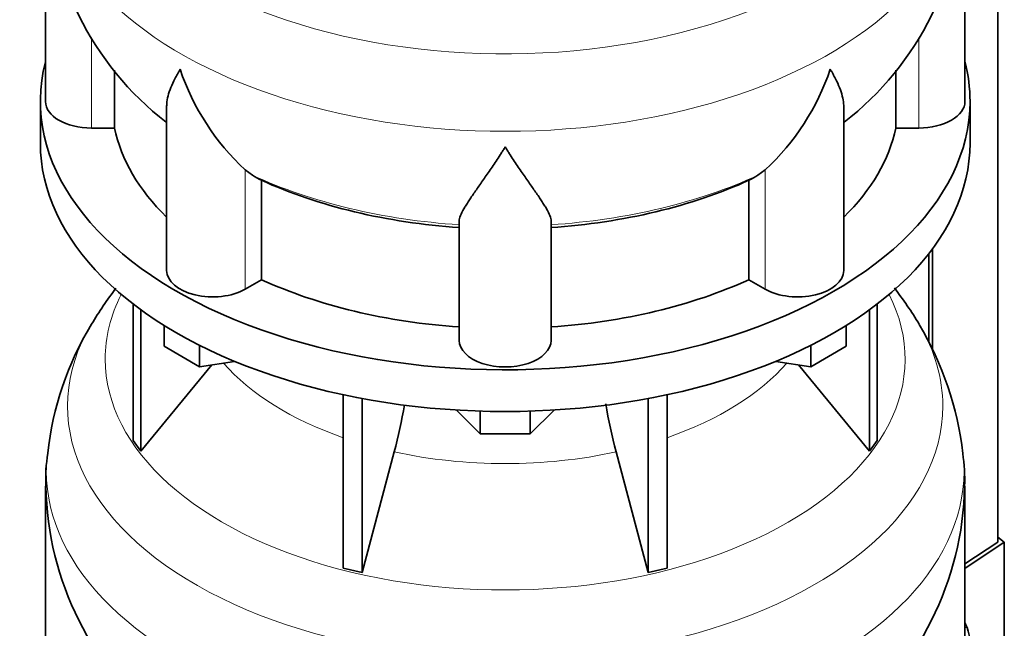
# Model space of a CAD drawing. Header units: millimetres. Extents: x 166 to 762, y -2186 to 1780.
# Tile 5 of 19: x 569 to 762, y -1936 to -1816. Entities that reach past the tile are written whole.
import ezdxf

# ---------------------------------------------------------------- set-up
doc = ezdxf.new("R2010")
doc.units = ezdxf.units.MM
for name, color, linetype in [('LOW_134-10', 7, 'Continuous'), ('VSI134_DIFFUSORE', 7, 'Continuous'), ('VSI134_TERMINALE', 7, 'Continuous')]:
    doc.layers.add(name, color=color, linetype=linetype)

# ---------------------------------------------------------------- blocks, each defined once
blk = doc.blocks.new('SE4')
at = {"layer": 'LOW_134-10', "color": 7, "linetype": 'Continuous', "lineweight": 35}
for p, q in [((760.76, -1918.69), (760.76, -722.18)), ((748.01, -1861.22), (748.01, -1881.09)), ((747.26, -1862.21), (747.26, -1879.58))]:
    blk.add_line(p, q, dxfattribs=at)
at = {"layer": 'VSI134_DIFFUSORE', "color": 7, "linetype": 'Continuous', "lineweight": 35}
for p, q in [((574.33, -1789.36), (574.33, -1832.41)), ((754.33, -1832.41), (754.33, -1789.36)), ((587.86, -1837.61), (587.86, -1826.3)), ((740.8, -1826.3), (740.8, -1837.61)), ((573.33, -1832.41), (573.33, -1840.58)), ((755.33, -1840.58), (755.33, -1832.41)), ((598.06, -1833.35), (598.06, -1865.48)), ((730.61, -1865.48), (730.61, -1833.34)), ((583.33, -1837.61), (587.86, -1837.61)), ((740.8, -1837.61), (745.33, -1837.61)), ((614.84, -1846.86), (613.42, -1845.81)), ((715.24, -1845.81), (713.82, -1846.86)), ((616.62, -1867.31), (616.62, -1847.83)), ((712.04, -1847.83), (712.04, -1867.31)), ((655.33, -1879.18), (655.33, -1855.83)), ((673.33, -1879.18), (673.33, -1855.83)), ((613.42, -1869.15), (616.62, -1867.31)), ((712.04, -1867.31), (715.24, -1869.15)), ((591.5, -1872.08), (591.5, -1898.76)), ((593.03, -1873.23), (593.03, -1900.89)), ((735.63, -1873.23), (735.63, -1900.89)), ((737.16, -1872.08), (737.16, -1898.76)), ((597.58, -1880.34), (597.58, -1876.28)), ((731.09, -1880.34), (731.09, -1876.28)), ((604.52, -1884.34), (597.58, -1880.34)), ((604.52, -1884.34), (604.52, -1880.17)), ((724.15, -1884.34), (724.15, -1880.17)), ((731.09, -1880.34), (724.15, -1884.34)), ((593.03, -1900.89), (606.9, -1883.98)), ((611.34, -1883.29), (604.52, -1884.34)), ((724.15, -1884.34), (717.32, -1883.29)), ((721.77, -1883.98), (735.63, -1900.89)), ((632.64, -1889.83), (632.64, -1923.75)), ((636.33, -1890.57), (636.33, -1924.64)), ((692.33, -1890.57), (692.33, -1924.64)), ((696.03, -1889.83), (696.03, -1923.75)), ((659.42, -1897.48), (654.77, -1892.83)), ((673.89, -1892.83), (669.24, -1897.48)), ((659.42, -1897.48), (659.42, -1893.04)), ((669.24, -1897.48), (669.24, -1893.04)), ((669.24, -1897.48), (659.42, -1897.48)), ((591.5, -1898.76), (593.03, -1900.89)), ((735.63, -1900.89), (737.16, -1898.76)), ((636.33, -1924.64), (642.61, -1901.02)), ((686.06, -1901.02), (692.33, -1924.64)), ((574.33, -1907.75), (574.33, -1950.8)), ((754.33, -1950.8), (754.33, -1907.75)), ((632.64, -1923.75), (636.33, -1924.64)), ((692.33, -1924.64), (696.03, -1923.75))]:
    blk.add_line(p, q, dxfattribs=at)
at = {"layer": 'VSI134_DIFFUSORE', "color": 4, "linetype": 'Continuous', "lineweight": 9}
for p, q in [((583.33, -1837.61), (583.33, -1819.89)), ((745.33, -1837.61), (745.33, -1819.89)), ((613.42, -1869.15), (613.42, -1845.81)), ((715.24, -1869.15), (715.24, -1845.81))]:
    blk.add_line(p, q, dxfattribs=at)
at = {"layer": 'VSI134_DIFFUSORE', "color": 7, "linetype": 'Continuous', "lineweight": 35}
for centre, radius, start, end in [((635.48, -1788.29), 61.07, 181.0073, 232.1188), ((693.07, -1788.2), 61.21, 307.9118, 358.9081), ((645.92, -1810.85), 47.73, 198.6373, 227.0857), ((682.74, -1810.85), 47.73, 312.9143, 341.3628), ((622.75, -1834.47), 14.7, 237.4509, 245.3566), ((705.91, -1834.47), 14.7, 294.6434, 302.5491), ((642.92, -1911.23), 69.18, 142.3614, 149.4095), ((686.12, -1911.19), 68.89, 30.6869, 37.846), ((634.93, -1907.59), 60.46, 148.5423, 174.0204), ((691.61, -1908.4), 62.72, 6.4911, 31.045), ((552.76, -1876.7), 93.08, 344.857, 350.6616), ((774.59, -1876.91), 91.75, 189.2314, 195.2315), ((602.98, -1906.19), 28.6, 170.1271, 183.1423), ((720.85, -1906.48), 33.45, 357.8207, 8.8734), ((635.48, -1906.68), 61.07, 181.0073, 232.1188), ((693.07, -1906.59), 61.21, 307.9118, 358.9081)]:
    blk.add_arc(centre, radius, start, end, dxfattribs=at)
at = {"layer": 'VSI134_DIFFUSORE', "color": 4, "linetype": 'Continuous', "lineweight": 9}
for centre, major_axis, start_param, end_param in [((664.33, -1773.64), (85.67, 0), 2.812719, 6.283185), ((664.33, -1786.39), (-89.83, 0), 0, 3.208711), ((664.33, -1810.94), (-79.5, 0), 0.898849, 1.457346), ((664.33, -1810.94), (79.5, 0), 4.82584, 5.384336), ((664.33, -1882.84), (-78.3, 0), 0, 3.425204), ((664.33, -1882.84), (-78.3, 0), 5.999574, 6.283185), ((664.33, -1892.03), (85.67, 0), 2.812719, 6.283185), ((664.33, -1892.03), (85.67, 0), 0, 0.328472), ((664.33, -1867.72), (-61.63, 0), 0.463231, 1.030574), ((664.33, -1867.72), (61.63, 0), 5.252612, 5.819954), ((664.33, -1904.79), (-89.83, 0), 6.215825, 6.283185), ((664.33, -1904.79), (-89.83, 0), 0, 3.208711), ((664.33, -1867.72), (-61.63, 0), 1.210556, 1.931037)]:
    blk.add_ellipse(centre, major_axis=major_axis, ratio=0.57735, start_param=start_param, end_param=end_param, dxfattribs=at)
at = {"layer": 'VSI134_DIFFUSORE', "color": 7, "linetype": 'Continuous', "lineweight": 35}
for centre, major_axis, start_param, end_param in [((664.33, -1832.41), (91, 0), 2.993207, 6.283185), ((664.33, -1832.41), (91, 0), 0, 0.148386), ((583.33, -1832.41), (9, 0), 3.141593, 4.712389), ((745.33, -1832.41), (-9, 0), 1.570796, 3.141593), ((664.33, -1832.41), (-77, 0), 0.117151, 0.534109), ((664.33, -1832.41), (77, 0), 5.749077, 6.166034), ((664.33, -1840.58), (-91, 0), 0, 3.141593), ((664.33, -1812.94), (-77, 0), 0.902549, 1.453645), ((664.33, -1812.94), (77, 0), 4.82954, 5.380636), ((607.06, -1865.48), (9, 0), 3.141593, 5.497787), ((721.61, -1865.48), (-9, 0), 0.785398, 3.141593), ((664.33, -1832.41), (-77, 0), 0.902549, 1.453645), ((664.33, -1832.41), (77, 0), 4.82954, 5.380636), ((664.33, -1879.18), (-9, 0), 0, 3.141593)]:
    blk.add_ellipse(centre, major_axis=major_axis, ratio=0.57735, start_param=start_param, end_param=end_param, dxfattribs=at)
for points, knots in [([(598.06, -1833.36), (598.06, -1833.19), (598.06, -1833.02), (598.15, -1831.84), (598.43, -1830.79), (599.1, -1829.12), (599.37, -1828.54), (599.82, -1827.65), (599.98, -1827.35), (600.24, -1826.89), (600.37, -1826.66), (600.51, -1826.42), (600.6, -1826.26), (600.65, -1826.18), (600.69, -1826.1)], [0.4586292, 0.4586292, 0.4586292, 0.4586292, 0.5, 0.5, 0.75, 0.75, 0.875, 0.875, 0.9375, 0.9375, 0.96875, 0.984375, 0.984375, 1, 1, 1, 1]), ([(730.61, -1833.35), (730.61, -1833.2), (730.6, -1833.04), (730.56, -1832.38), (730.47, -1831.87), (730.2, -1830.81), (730.02, -1830.26), (729.57, -1829.13), (729.3, -1828.55), (728.84, -1827.65), (728.68, -1827.35), (728.43, -1826.89), (728.34, -1826.73), (728.16, -1826.42), (728.07, -1826.26), (727.97, -1826.1)], [0.4604904, 0.4604904, 0.4604904, 0.4604904, 0.5, 0.5, 0.625, 0.625, 0.75, 0.75, 0.875, 0.875, 0.9375, 0.9375, 0.96875, 0.96875, 1, 1, 1, 1]), ([(664.33, -1841.32), (664.2, -1841.54), (664.07, -1841.75), (663.8, -1842.17), (663.67, -1842.38), (663.27, -1842.99), (663.01, -1843.4), (662.22, -1844.59), (661.7, -1845.35), (660.69, -1846.83), (660.19, -1847.54), (659.25, -1848.9), (658.8, -1849.54), (657.95, -1850.76), (657.55, -1851.34), (657.01, -1852.16), (656.84, -1852.43), (656.52, -1852.94), (656.37, -1853.19), (655.96, -1853.91), (655.73, -1854.35), (655.42, -1855.15), (655.33, -1855.51), (655.33, -1855.83)], [0, 0, 0, 0, 0.03125, 0.03125, 0.0625, 0.0625, 0.125, 0.125, 0.25, 0.25, 0.375, 0.375, 0.5, 0.5, 0.625, 0.625, 0.6875, 0.6875, 0.75, 0.75, 0.875, 0.875, 1, 1, 1, 1]), ([(673.33, -1855.83), (673.33, -1855.51), (673.24, -1855.15), (672.93, -1854.35), (672.71, -1853.91), (672.3, -1853.19), (672.15, -1852.94), (671.82, -1852.43), (671.65, -1852.16), (671.11, -1851.34), (670.72, -1850.76), (669.87, -1849.54), (669.42, -1848.9), (668.47, -1847.55), (667.98, -1846.84), (666.96, -1845.36), (666.45, -1844.59), (665.66, -1843.4), (665.4, -1842.99), (665, -1842.38), (664.86, -1842.17), (664.6, -1841.75), (664.46, -1841.54), (664.33, -1841.32)], [0, 0, 0, 0, 0.125, 0.125, 0.25, 0.25, 0.3125, 0.3125, 0.375, 0.375, 0.5, 0.5, 0.625, 0.625, 0.75, 0.75, 0.875, 0.875, 0.9375, 0.9375, 0.96875, 0.96875, 1, 1, 1, 1])]:
    blk.add_open_spline(points, degree=3, knots=knots, dxfattribs=at)
at = {"layer": 'VSI134_TERMINALE', "color": 7, "linetype": 'Continuous', "lineweight": 35}
for p, q in [((762.05, -1918.71), (760.76, -1917.73)), ((760.76, -1918.69), (754.33, -1922.96)), ((754.33, -1923.84), (762.05, -1918.71)), ((762.05, -1918.71), (762.05, -1946.27))]:
    blk.add_line(p, q, dxfattribs=at)
at = {"layer": 'VSI134_TERMINALE', "color": 4, "linetype": 'Continuous', "lineweight": 9}
blk.add_line((754.33, -1935.42), (754.75, -1935.38), dxfattribs=at)
at = {"layer": 'VSI134_TERMINALE', "color": 7, "linetype": 'Continuous', "lineweight": 35}
blk.add_arc((717.82, -1946.71), 38.63, 358.3189, 17.0497, dxfattribs=at)
blk.add_ellipse((664.33, -1947.95), major_axis=(93, 0), ratio=0.57735, start_param=0.236132, end_param=0.254688, dxfattribs=at)

msp = doc.modelspace()

# ---------------------------------------------------------------- block references
msp.add_blockref('SE4', (0, 0))

doc.saveas('drawing.dxf')
